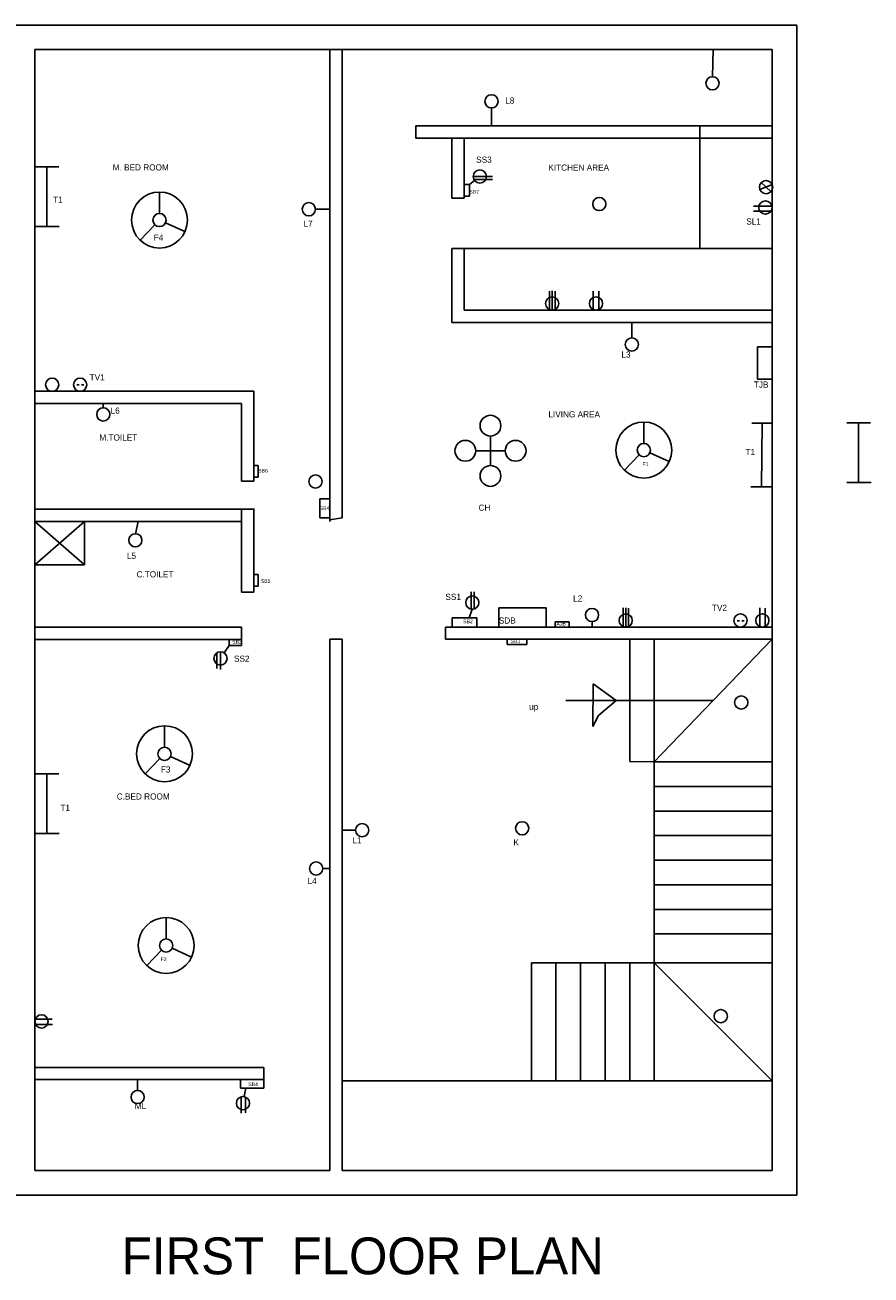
# Model space of a CAD drawing. Header units: inches. Extents: x 4084 to 7152, y -2825 to -1061.
# Tile 6 of 8: x 5850 to 6195, y -1585 to -1076. Entities that reach past the tile are written whole.
import ezdxf

# ---------------------------------------------------------------- set-up
doc = ezdxf.new("R2010")
doc.units = ezdxf.units.IN

msp = doc.modelspace()

# ---------------------------------------------------------------- linework, layer by layer
for p, q in [((5844.46, -1076.36), (6164.46, -1076.36)), ((6164.46, -1076.36), (6164.46, -1552.36)), ((5854.46, -1542.36), (5854.46, -1086.36)), ((5854.46, -1086.36), (6154.46, -1086.36)), ((5854.46, -1086.36), (5974.46, -1086.36)), ((5854.46, -1086.36), (5854.46, -1230.36)), ((5974.46, -1086.36), (5974.46, -1276.88)), ((5979.46, -1086.36), (5979.46, -1276.88)), ((6154.46, -1086.36), (6106.46, -1086.36)), ((6130.14, -1097.38), (6130.46, -1086.36)), ((6154.46, -1086.36), (6154.46, -1542.36)), ((6154.46, -1086.36), (6154.46, -1122.36)), ((6040.21, -1110.1), (6040.21, -1117.36)), ((6045.46, -1117.36), (6009.47, -1117.36)), ((6009.47, -1117.36), (6009.47, -1122.36)), ((6101.46, -1117.36), (6045.46, -1117.36)), ((6101.46, -1117.36), (6124.98, -1117.36)), ((6124.98, -1122.36), (6124.98, -1117.36)), ((6154.46, -1117.36), (6125.04, -1117.36)), ((6045.46, -1122.36), (6009.47, -1122.36)), ((6024.16, -1146.82), (6024.16, -1122.36)), ((6029.16, -1146.81), (6029.16, -1122.36)), ((6106.46, -1122.36), (6045.46, -1122.36)), ((6106.46, -1122.36), (6125.04, -1122.36)), ((6154.46, -1122.36), (6124.98, -1122.36)), ((6124.98, -1122.36), (6124.98, -1167.29)), ((6125.04, -1122.36), (6124.98, -1122.36)), ((6154.46, -1122.36), (6125.04, -1122.36)), ((6154.46, -1122.36), (6154.46, -1197.36)), ((5854.46, -1134.12), (5864.16, -1134.12)), ((5859.31, -1134.12), (5859.31, -1158.36)), ((6032.8, -1138), (6040.61, -1138)), ((6031.24, -1141.27), (6029.16, -1141.27)), ((6031.24, -1141.27), (6033.36, -1139.64)), ((6031.24, -1146.02), (6031.24, -1141.27)), ((6033.12, -1139.27), (6040.69, -1139.27)), ((6154.46, -1141.29), (6149.48, -1143.32)), ((6149.99, -1140.49), (6153.95, -1144.13)), ((5905.14, -1153), (5905.14, -1144.31)), ((6024.16, -1146.82), (6029.16, -1146.81)), ((6029.16, -1146.02), (6031.24, -1146.02)), ((5968.61, -1151.31), (5974.46, -1151.31)), ((6154.31, -1150.01), (6146.86, -1150.01)), ((6153.96, -1152.06), (6146.86, -1152.06)), ((5854.46, -1158.36), (5864.36, -1158.36)), ((5903.27, -1157.63), (5897.23, -1163.87)), ((5907.59, -1156.81), (5915.5, -1160.4)), ((6024.16, -1197.36), (6024.16, -1167.29)), ((6024.16, -1167.29), (6045.46, -1167.29)), ((6029.16, -1192.36), (6029.16, -1167.29)), ((6045.46, -1167.29), (6154.46, -1167.29)), ((6063.85, -1192.13), (6063.85, -1184.58)), ((6064.94, -1192.36), (6064.94, -1184.52)), ((6066.09, -1192.1), (6066.09, -1184.64)), ((6081.67, -1192.13), (6081.67, -1184.58)), ((6083.91, -1192.1), (6083.91, -1184.64)), ((6050.46, -1192.36), (6029.16, -1192.36)), ((6154.46, -1192.36), (6050.46, -1192.36)), ((6045.46, -1197.36), (6024.16, -1197.36)), ((6024.16, -1197.36), (6029.16, -1197.36)), ((6154.46, -1197.36), (6045.46, -1197.36)), ((6045.46, -1197.36), (6045.46, -1197.36)), ((6097.32, -1203.63), (6097.32, -1197.36)), ((6154.46, -1207.25), (6148.47, -1207.25)), ((6148.47, -1207.25), (6148.47, -1220.4)), ((5854.46, -1225.36), (5943.46, -1225.36)), ((5871.48, -1222.78), (5872.47, -1222.78)), ((5873.41, -1222.78), (5874.33, -1222.78)), ((5943.46, -1225.36), (5943.46, -1261.91)), ((6148.47, -1220.4), (6154.46, -1220.4)), ((5854.46, -1230.36), (5938.46, -1230.36)), ((5882.27, -1232.07), (5882.27, -1230.36)), ((5938.46, -1230.36), (5938.46, -1261.9)), ((6102.2, -1246.57), (6102.2, -1237.88)), ((6154.46, -1238.38), (6146.15, -1238.38)), ((6150.31, -1238.38), (6150.13, -1264.19)), ((6184.77, -1238.18), (6194.47, -1238.18)), ((6189.62, -1238.18), (6189.62, -1262.43)), ((6039.82, -1255.56), (6039.82, -1243.56)), ((6039.82, -1249.56), (6033.82, -1249.56)), ((6039.82, -1249.56), (6045.82, -1249.56)), ((6104.65, -1250.37), (6112.56, -1253.97)), ((5945.3, -1255.58), (5943.46, -1255.58)), ((5945.3, -1260.25), (5945.3, -1255.58)), ((6100.33, -1251.19), (6094.29, -1257.44)), ((5943.46, -1260.25), (5945.3, -1260.25)), ((5938.46, -1261.9), (5943.46, -1261.9)), ((6154.46, -1264.19), (6145.8, -1264.19)), ((6184.77, -1262.43), (6194.66, -1262.43)), ((5970.35, -1276.88), (5970.35, -1269.14)), ((5970.35, -1269.14), (5974.46, -1269.14)), ((5938.46, -1273.36), (5854.46, -1273.36)), ((5938.46, -1278.36), (5938.46, -1273.36)), ((5938.46, -1273.36), (5943.46, -1273.36)), ((5943.46, -1273.01), (5943.46, -1307.11)), ((5938.46, -1278.36), (5854.46, -1278.36)), ((5874.64, -1278.36), (5854.46, -1295.97)), ((5854.46, -1278.36), (5874.64, -1295.97)), ((5874.64, -1278.36), (5874.64, -1295.97)), ((5895.31, -1283.27), (5896.46, -1278.36)), ((5938.46, -1278.36), (5938.46, -1278.36)), ((5938.46, -1278.36), (5938.46, -1307.11)), ((5974.46, -1276.88), (5970.35, -1276.88)), ((5974.46, -1276.88), (5974.46, -1278.36)), ((5979.46, -1276.88), (5974.46, -1277.62)), ((5874.64, -1295.97), (5854.46, -1295.97)), ((5945.3, -1299.9), (5943.46, -1299.9)), ((5945.3, -1304.57), (5945.3, -1299.9)), ((5943.46, -1304.57), (5945.3, -1304.57)), ((5938.46, -1307.11), (5943.46, -1307.11)), ((6031.98, -1307.19), (6031.98, -1306.98)), ((6031.98, -1313.96), (6031.98, -1307.19)), ((6033.12, -1313.91), (6033.12, -1306.92)), ((6031.12, -1317.49), (6032.43, -1314)), ((6043.24, -1321.25), (6043.24, -1313.46)), ((6043.24, -1313.46), (6062.51, -1313.46)), ((6062.51, -1313.46), (6062.51, -1321.25)), ((6093.76, -1321.02), (6093.76, -1313.47)), ((6094.85, -1321.25), (6094.85, -1313.41)), ((6096, -1320.99), (6096, -1313.53)), ((6149.37, -1321.02), (6149.37, -1313.47)), ((6151.61, -1320.99), (6151.61, -1313.53)), ((5937.95, -1321.25), (5854.46, -1321.25)), ((5937.95, -1321.25), (5938.46, -1321.25)), ((5938.46, -1326.36), (5938.46, -1321.25)), ((6021.45, -1321.25), (6154.46, -1321.25)), ((6021.45, -1321.25), (6021.45, -1326.25)), ((6024.25, -1321.25), (6024.25, -1317.49)), ((6024.25, -1317.49), (6034.32, -1317.49)), ((6034.32, -1317.49), (6034.32, -1321.25)), ((6066.08, -1321.25), (6066.08, -1319.16)), ((6066.08, -1319.16), (6071.84, -1319.16)), ((6071.84, -1319.16), (6071.84, -1321.25)), ((6081.14, -1319.04), (6081.14, -1321.25)), ((6140.22, -1318.67), (6141.2, -1318.67)), ((6142.14, -1318.67), (6143.07, -1318.67)), ((5938.46, -1326.36), (5854.46, -1326.36)), ((5854.46, -1326.36), (5854.46, -1326.36)), ((5938.46, -1326.36), (5930.98, -1326.36)), ((5930.98, -1326.36), (5930.98, -1326.36)), ((5933.5, -1328.7), (5933.5, -1326.36)), ((5938.46, -1326.36), (5938.46, -1326.36)), ((5938.46, -1328.7), (5938.46, -1326.36)), ((5974.46, -1326.25), (5974.46, -1505.36)), ((5974.46, -1326.25), (5979.46, -1326.25)), ((5979.46, -1326.25), (5979.46, -1505.36)), ((6021.45, -1326.25), (6154.46, -1326.25)), ((6046.6, -1326.25), (6046.6, -1328.39)), ((6054.66, -1328.39), (6054.66, -1326.25)), ((6096.46, -1326.25), (6096.46, -1374.25)), ((6106.46, -1406.08), (6106.46, -1326.25)), ((6106.46, -1326.25), (6106.46, -1374.25)), ((6106.46, -1326.25), (6106.46, -1374.25)), ((6106.46, -1376.08), (6154.46, -1326.25)), ((5928.41, -1331.83), (5928.41, -1338.05)), ((5929.99, -1331.32), (5929.99, -1338.55)), ((5933.5, -1328.7), (5931.48, -1331.76)), ((5938.46, -1328.7), (5933.5, -1328.7)), ((6046.6, -1328.39), (6054.66, -1328.39)), ((6081.64, -1344.39), (6081.46, -1361.65)), ((6090.96, -1351.17), (6081.64, -1344.39)), ((6081.64, -1344.39), (6090.96, -1351.17)), ((6130.46, -1351.17), (6070.46, -1351.17)), ((6090.96, -1351.17), (6083.79, -1357.28)), ((6081.46, -1361.65), (6083.79, -1357.28)), ((5907.2, -1370.11), (5907.2, -1361.42)), ((5905.33, -1374.73), (5899.29, -1380.98)), ((5909.65, -1373.91), (5917.56, -1377.51)), ((6096.46, -1374.25), (6096.46, -1376.01)), ((6096.46, -1376.01), (6106.46, -1376.08)), ((6154.46, -1376.08), (6106.46, -1376.08)), ((5854.46, -1381.01), (5864.16, -1381.01)), ((5859.31, -1381.01), (5859.31, -1405.26)), ((6154.46, -1386.08), (6106.46, -1386.08)), ((6154.46, -1396.08), (6106.46, -1396.08)), ((5854.46, -1405.26), (5864.36, -1405.26)), ((5984.94, -1403.89), (5979.46, -1403.89)), ((6154.46, -1406.08), (6106.46, -1406.08)), ((6106.46, -1457.84), (6106.46, -1406.08)), ((6154.46, -1416.08), (6106.46, -1416.08)), ((5971.56, -1419.49), (5974.46, -1419.49)), ((6154.46, -1426.08), (6106.46, -1426.08)), ((6154.46, -1436.08), (6106.46, -1436.08)), ((5907.86, -1448.08), (5907.86, -1439.39)), ((6154.46, -1446.08), (6106.46, -1446.08)), ((5905.99, -1452.7), (5899.95, -1458.95)), ((5910.3, -1451.88), (5918.21, -1455.48)), ((6056.46, -1457.84), (6056.46, -1505.84)), ((6056.46, -1457.84), (6154.46, -1457.84)), ((6066.46, -1457.84), (6066.46, -1505.84)), ((6076.46, -1457.84), (6076.46, -1505.84)), ((6086.46, -1457.84), (6086.46, -1505.84)), ((6096.46, -1457.84), (6096.46, -1505.84)), ((6106.46, -1457.84), (6106.46, -1505.84)), ((6106.46, -1457.84), (6154.46, -1505.84)), ((5854.61, -1480.79), (5861.48, -1480.79)), ((5854.75, -1482.87), (5861.57, -1482.87)), ((5854.46, -1500.36), (5947.59, -1500.36)), ((5947.59, -1505.36), (5947.59, -1500.36)), ((5854.46, -1542.36), (5854.46, -1505.36)), ((5854.46, -1505.36), (5947.59, -1505.36)), ((5896.25, -1509.74), (5896.25, -1505.36)), ((5938.05, -1508.87), (5938.05, -1505.36)), ((5947.59, -1508.87), (5938.05, -1508.87)), ((5940.28, -1508.87), (5939.62, -1512.26)), ((5947.59, -1505.36), (5947.59, -1508.87)), ((5974.46, -1505.36), (5974.46, -1542.36)), ((5979.46, -1505.36), (5979.46, -1542.36)), ((6056.46, -1505.84), (5979.46, -1505.84)), ((6106.46, -1505.84), (6056.46, -1505.84)), ((6106.46, -1505.84), (6154.46, -1505.84)), ((5938.42, -1512.3), (5938.42, -1518.98)), ((5940.14, -1512.41), (5940.14, -1518.91)), ((5974.46, -1542.36), (5854.46, -1542.36)), ((6064.46, -1542.36), (5979.46, -1542.36)), ((6154.46, -1542.36), (6064.46, -1542.36)), ((5979.46, -1552.36), (5844.46, -1552.36)), ((6064.46, -1552.36), (5979.46, -1552.36)), ((6164.46, -1552.36), (6064.46, -1552.36))]:
    msp.add_line(p, q)
for centre, radius in [((6130.14, -1100.07), 2.69), ((6040.21, -1107.41), 2.69), ((6035.49, -1138), 2.69), ((6151.97, -1142.31), 2.69), ((5905.14, -1155.69), 11.38), ((5965.92, -1151.31), 2.69), ((6084.1, -1149.19), 2.69), ((6151.69, -1150.62), 2.69), ((5905.14, -1155.69), 2.69), ((6064.94, -1189.67), 2.69), ((6082.76, -1189.67), 2.69), ((6097.32, -1206.32), 2.69), ((5861.46, -1222.67), 2.69), ((5872.84, -1222.67), 2.69), ((5882.27, -1234.76), 2.69), ((6039.82, -1239.33), 4.23), ((6102.2, -1249.26), 11.38), ((6029.59, -1249.56), 4.23), ((6050.05, -1249.56), 4.23), ((6102.2, -1249.26), 2.69), ((6039.82, -1259.79), 4.23), ((5968.62, -1262.05), 2.69), ((5895.31, -1285.96), 2.69), ((6032.43, -1311.31), 2.69), ((6081.14, -1316.35), 2.69), ((6094.85, -1318.56), 2.69), ((6141.57, -1318.56), 2.69), ((6150.46, -1318.56), 2.69), ((5929.99, -1334.01), 2.69), ((6141.86, -1351.95), 2.69), ((5907.2, -1372.8), 11.38), ((5907.2, -1372.8), 2.69), ((5987.63, -1403.89), 2.69), ((6052.72, -1403.12), 2.69), ((5968.87, -1419.49), 2.69), ((5907.86, -1450.77), 11.38), ((5907.86, -1450.77), 2.69), ((5857.15, -1481.66), 2.69), ((6133.51, -1479.51), 2.69), ((5896.25, -1512.43), 2.69), ((5939.11, -1514.9), 2.69)]:
    msp.add_circle(centre, radius)

# ---------------------------------------------------------------- texts
at = {"attachment_point": 1}
for s, insert, char_height, width in [('L8', (6045.84, -1105.83), 2.5, 13.9329), ('M. BED ROOM', (5886.08, -1133.03), 2.5, 70.1144), ('SS3', (6033.99, -1129.88), 2.5, 9.6584), ('KITCHEN AREA', (6063.38, -1133.11), 2.5, 39.7546), ('SB7', (6031.24, -1143.49), 1.5, 6.5782), ('T1', (5861.86, -1146.12), 2.5, 13.14), ('L7', (5963.74, -1155.91), 2.5, 8.5772), ('SL1', (6143.91, -1155.02), 2.5, 10.5494), ('F4', (5902.77, -1161.58), 2.5, 7.2823), ('  L3', (6091.25, -1209.16), 2.5, 16.2472), ('TV1', (5876.71, -1218.44), 2.5, 10.0014), ('TJB', (6147, -1221.37), 2.5, 5.9963), ('L6', (5885.26, -1231.96), 2.5, 8.8835), ('LIVING AREA', (6063.39, -1233.47), 2.5, 46.5182), ('M.TOILET', (5880.68, -1242.91), 2.5, 41.1248), ('T1', (6143.57, -1248.82), 2.5, 13.14), ('F1', (6101.69, -1254.16), 1.5, 5.9834), ('SB6', (5945.3, -1256.92), 1.5, 6.5782), ('SB4', (5970.35, -1272.14), 1.5, 6.5782), ('CH', (6034.95, -1271.45), 2.5, 15.1464), ('\\P\\P L5', (5890.95, -1282.68), 2.5, 10.7638), ('C.TOILET', (5895.8, -1298.54), 2.5, 55.7135), ('SB5', (5946.37, -1301.78), 1.5, 6.5782), ('SS1', (6021.49, -1307.73), 2.5, 7.7927), ('\\P   L2', (6070.66, -1304.24), 2.5, 18.7865), ('TV2', (6129.93, -1312.17), 2.5, 9.8956), ('SB2', (6028.69, -1318.2), 1.5, 6.5782), ('SDB', (6043.24, -1317.36), 2.5, 19.2602), (' AJB', (6066.08, -1319.16), 1.5, 6.7481), ('SB3', (5934.73, -1326.57), 1.5, 6.5782), ('SB1', (6048.08, -1326.25), 1.5, 6.5782), ('SS2', (5935.46, -1332.87), 2.5, 12.1136), ('up', (6055.57, -1352.43), 2.5, 33.0785), ('F3', (5905.69, -1377.95), 2.5, 8.0022), ('C.BED ROOM', (5887.75, -1388.92), 2.5, 21.9114), ('T1', (5864.82, -1393.52), 2.5, 13.14), ('L1', (5983.63, -1406.75), 2.5, 18.0886), ('  \\P\\P K', (6048.25, -1399.23), 2.5, 13.2078), ('L4', (5965.39, -1423.25), 2.5, 6.9645), ('F2', (5905.62, -1455.63), 1.5, 6.4426), ('SB4', (5941.26, -1506.48), 1.5, 6.5782), ('ML', (5895.05, -1514.84), 2.5, 9.5421), ('FIRST  FLOOR PLAN', (5889.77, -1569.55), 15, 328.2381)]:
    msp.add_mtext(s, dxfattribs=dict(at, insert=insert, char_height=char_height, width=width))

doc.saveas('drawing.dxf')
